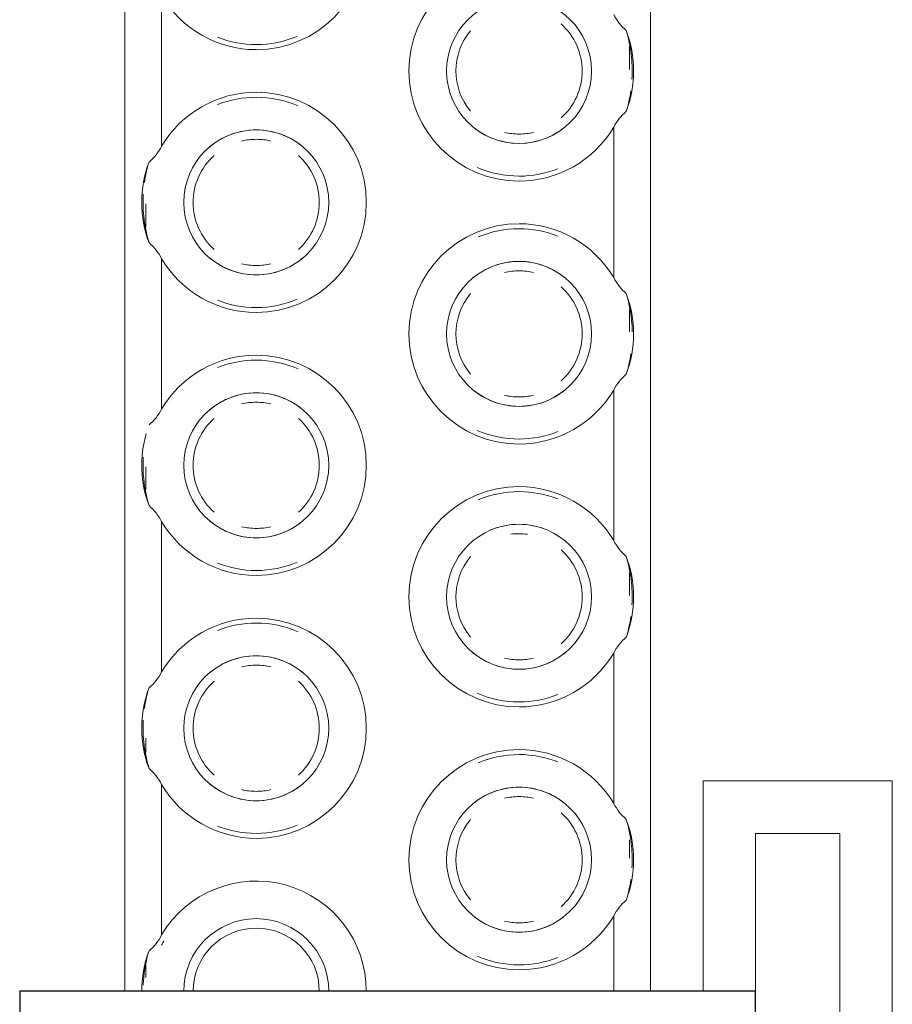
# Model space of a CAD drawing. Header units: millimetres. Extents: x 198345 to 441227, y -23587 to 80066.
# Tile 64 of 79: x 376432 to 376515, y 62374 to 62467. Entities that reach past the tile are written whole.
import ezdxf

# ---------------------------------------------------------------- set-up
doc = ezdxf.new("R2010")
doc.units = ezdxf.units.MM
doc.layers.add('CA_IMPORTY18', color=8, linetype='Continuous', lineweight=9)
doc.layers.add('CA_REZY', color=1, linetype='Continuous', lineweight=25)

# ---------------------------------------------------------------- blocks, each defined once
blk = doc.blocks.new('ocelová kce final - 11542_003_OK-HALA_TaO-2_ET_AciS_2025-05-29_upr_dwg-2597525-PŮDORYS _6_160 _ vestavek V9')
at = {"layer": 'CA_IMPORTY18', "color": 57}
for p, q in [((264645, 62775), (264645, 62375)), ((264645, 62775), (264645, 62375)), ((264695, 62375), (264695, 62775)), ((264695, 62375), (264695, 62775)), ((264648.5, 62469.646), (264648.5, 62455.354)), ((264693, 62462.634), (264693, 62464.81)), ((264693, 62462.634), (264693, 62464.81)), ((264693, 62462.634), (264693, 62464.81)), ((264693, 62462.634), (264693, 62464.81)), ((264693, 62462.634), (264693, 62464.81)), ((264693, 62462.634), (264693, 62464.81)), ((264693, 62462.634), (264693, 62464.81)), ((264691.5, 62442.854), (264691.5, 62457.146)), ((264647, 62447.69), (264647, 62449.866)), ((264647, 62447.69), (264647, 62449.866)), ((264647, 62447.69), (264647, 62449.866)), ((264647, 62447.69), (264647, 62449.866)), ((264647, 62447.69), (264647, 62449.866)), ((264647, 62447.69), (264647, 62449.866)), ((264647, 62447.69), (264647, 62449.866)), ((264648.5, 62444.646), (264648.5, 62430.354)), ((264693, 62437.68), (264693, 62439.81)), ((264693, 62437.68), (264693, 62439.81)), ((264693, 62437.68), (264693, 62439.81)), ((264693, 62437.68), (264693, 62439.81)), ((264693, 62437.68), (264693, 62439.81)), ((264693, 62437.68), (264693, 62439.81)), ((264693, 62437.68), (264693, 62439.81)), ((264691.5, 62417.854), (264691.5, 62432.146)), ((264647, 62422.69), (264647, 62424.866)), ((264647, 62422.69), (264647, 62424.866)), ((264647, 62422.69), (264647, 62424.866)), ((264647, 62422.69), (264647, 62424.866)), ((264647, 62422.69), (264647, 62424.866)), ((264647, 62422.69), (264647, 62424.866)), ((264647, 62422.69), (264647, 62424.866)), ((264648.5, 62419.646), (264648.5, 62405.354)), ((264693, 62412.634), (264693, 62414.81)), ((264693, 62412.634), (264693, 62414.81)), ((264693, 62412.634), (264693, 62414.81)), ((264693, 62412.634), (264693, 62414.81)), ((264693, 62412.634), (264693, 62414.81)), ((264693, 62412.634), (264693, 62414.81)), ((264693, 62412.634), (264693, 62414.81)), ((264691.5, 62392.854), (264691.5, 62407.146)), ((264647, 62397.69), (264647, 62399.045)), ((264647, 62397.69), (264647, 62399.045)), ((264647, 62397.69), (264647, 62399.045)), ((264647, 62397.69), (264647, 62399.045)), ((264647, 62397.69), (264647, 62399.045)), ((264647, 62397.69), (264647, 62399.045)), ((264647, 62397.69), (264647, 62399.045)), ((264648.5, 62394.646), (264648.5, 62380.354)), ((264699.999, 62395.001), (264699.999, 62375)), ((264718.001, 62395.001), (264699.999, 62395.001)), ((264718.001, 62349.519), (264718.001, 62395.001)), ((264705, 62390), (264705, 62375)), ((264705, 62390), (264713, 62390)), ((264713, 62370), (264713, 62390)), ((264693, 62387.634), (264693, 62389.386)), ((264693, 62387.634), (264693, 62389.386)), ((264693, 62387.634), (264693, 62389.386)), ((264693, 62387.634), (264693, 62389.386)), ((264693, 62387.634), (264693, 62389.386)), ((264693, 62387.634), (264693, 62389.386)), ((264693, 62387.634), (264693, 62389.386)), ((264691.5, 62375), (264691.5, 62382.146)), ((264647, 62376.311), (264647, 62377.493)), ((264647, 62376.311), (264647, 62377.493)), ((264647, 62376.311), (264647, 62377.493)), ((264647, 62376.311), (264647, 62377.493)), ((264647, 62376.311), (264647, 62377.493)), ((264647, 62376.311), (264647, 62377.493)), ((264647, 62376.311), (264647, 62377.493))]:
    blk.add_line(p, q, dxfattribs=at)
for centre, radius, start, end in [((264657.5, 62475), 10.472, 270, 90), ((264682.5, 62462.5), 10.472, 90, 270), ((264657.5, 62475), 10.472, 210.74808, 270), ((264682.5, 62462.5), 6.894, 90, 270), ((264682.5, 62462.5), 6.894, 270, 90), ((264682.5, 62462.5), 6, 140.39221, 219.5962), ((264682.5, 62462.5), 6, 140.39221, 219.5962), ((264682.5, 62462.5), 6, 140.39221, 219.5962), ((264682.5, 62462.5), 6, 140.39221, 219.5962), ((264682.5, 62462.5), 6, 140.39221, 219.5962), ((264682.5, 62462.5), 6, 140.39221, 219.5962), ((264682.5, 62462.5), 6, 140.39221, 219.5962), ((264682.5, 62462.5), 6, 311.88393, 48.12088), ((264682.5, 62462.5), 6, 311.88393, 48.12088), ((264682.5, 62462.5), 6, 311.88393, 48.12088), ((264682.5, 62462.5), 6, 311.88393, 48.12088), ((264682.5, 62462.5), 6, 311.88393, 48.12088), ((264682.5, 62462.5), 6, 311.88393, 48.12088), ((264682.5, 62462.5), 6, 311.88393, 48.12088), ((264682.5, 62462.5), 10.894, 339.39148, 20.60852), ((264657.5, 62475), 10, 248.3971, 270), ((264657.5, 62475), 10, 248.3971, 270), ((264657.5, 62475), 10, 248.3971, 270), ((264657.5, 62475), 10, 248.3971, 270), ((264657.5, 62475), 10, 248.3971, 270), ((264657.5, 62475), 10, 248.3971, 270), ((264657.5, 62475), 10, 248.3971, 270), ((264657.5, 62475), 10, 270, 292.89105), ((264657.5, 62475), 10, 270, 292.89105), ((264657.5, 62475), 10, 270, 292.89105), ((264657.5, 62475), 10, 270, 292.89105), ((264657.5, 62475), 10, 270, 292.89105), ((264657.5, 62475), 10, 270, 292.89105), ((264657.5, 62475), 10, 270, 292.89105), ((264657.5, 62450), 10.472, 90, 149.25192), ((264657.5, 62450), 10, 90, 111.55195), ((264657.5, 62450), 10, 90, 111.55195), ((264657.5, 62450), 10, 90, 111.55195), ((264657.5, 62450), 10, 90, 111.55195), ((264657.5, 62450), 10, 90, 111.55195), ((264657.5, 62450), 10, 90, 111.55195), ((264657.5, 62450), 10, 90, 111.55195), ((264657.5, 62450), 10.472, 270, 90), ((264657.5, 62450), 10, 66.58979, 90), ((264657.5, 62450), 10, 66.58979, 90), ((264657.5, 62450), 10, 66.58979, 90), ((264657.5, 62450), 10, 66.58979, 90), ((264657.5, 62450), 10, 66.58979, 90), ((264657.5, 62450), 10, 66.58979, 90), ((264657.5, 62450), 10, 66.58979, 90), ((264657.5, 62450), 6.894, 90, 270), ((264657.5, 62450), 6.894, 90, 130), ((264657.5, 62450), 6.894, 90, 130), ((264657.5, 62450), 6.894, 90, 130), ((264657.5, 62450), 6.894, 90, 130), ((264657.5, 62450), 6.894, 90, 130), ((264657.5, 62450), 6.894, 90, 130), ((264657.5, 62450), 6.894, 270, 90), ((264657.5, 62450), 6.894, 50, 90), ((264657.5, 62450), 6.894, 50, 90), ((264657.5, 62450), 6.894, 50, 90), ((264657.5, 62450), 6.894, 50, 90), ((264657.5, 62450), 6.894, 50, 90), ((264657.5, 62450), 6.894, 50, 90), ((264682.5, 62462.5), 6.894, 233.66624, 270), ((264682.5, 62462.5), 6.894, 233.66624, 270), ((264682.5, 62462.5), 6.894, 233.66624, 270), ((264682.5, 62462.5), 6.894, 233.66624, 270), ((264682.5, 62462.5), 6.894, 233.66624, 270), ((264682.5, 62462.5), 6.894, 233.66624, 270), ((264682.5, 62462.5), 10.472, 270, 329.25192), ((264682.5, 62462.5), 6.894, 270, 306.31982), ((264682.5, 62462.5), 6.894, 270, 306.31982), ((264682.5, 62462.5), 6.894, 270, 306.31982), ((264682.5, 62462.5), 6.894, 270, 306.31982), ((264682.5, 62462.5), 6.894, 270, 306.31982), ((264682.5, 62462.5), 6.894, 270, 306.31982), ((264657.5, 62450), 6, 90, 103.36241), ((264657.5, 62450), 6, 90, 103.36241), ((264657.5, 62450), 6, 90, 103.36241), ((264657.5, 62450), 6, 90, 103.36241), ((264657.5, 62450), 6, 90, 103.36241), ((264657.5, 62450), 6, 90, 103.36241), ((264657.5, 62450), 6, 90, 103.36241), ((264657.5, 62450), 6, 76.62838, 90), ((264657.5, 62450), 6, 76.62838, 90), ((264657.5, 62450), 6, 76.62838, 90), ((264657.5, 62450), 6, 76.62838, 90), ((264657.5, 62450), 6, 76.62838, 90), ((264657.5, 62450), 6, 76.62838, 90), ((264657.5, 62450), 6, 76.62838, 90), ((264682.5, 62462.5), 6, 256.62838, 270), ((264682.5, 62462.5), 6, 256.62838, 270), ((264682.5, 62462.5), 6, 256.62838, 270), ((264682.5, 62462.5), 6, 256.62838, 270), ((264682.5, 62462.5), 6, 256.62838, 270), ((264682.5, 62462.5), 6, 256.62838, 270), ((264682.5, 62462.5), 6, 256.62838, 270), ((264682.5, 62462.5), 6, 270, 283.36241), ((264682.5, 62462.5), 6, 270, 283.36241), ((264682.5, 62462.5), 6, 270, 283.36241), ((264682.5, 62462.5), 6, 270, 283.36241), ((264682.5, 62462.5), 6, 270, 283.36241), ((264682.5, 62462.5), 6, 270, 283.36241), ((264682.5, 62462.5), 6, 270, 283.36241), ((264657.5, 62450), 6, 131.88393, 228.12088), ((264657.5, 62450), 6, 131.88393, 228.12088), ((264657.5, 62450), 6, 131.88393, 228.12088), ((264657.5, 62450), 6, 131.88393, 228.12088), ((264657.5, 62450), 6, 131.88393, 228.12088), ((264657.5, 62450), 6, 131.88393, 228.12088), ((264657.5, 62450), 6, 131.88393, 228.12088), ((264657.5, 62450), 6, 311.88393, 48.12088), ((264657.5, 62450), 6, 311.88393, 48.12088), ((264657.5, 62450), 6, 311.88393, 48.12088), ((264657.5, 62450), 6, 311.88393, 48.12088), ((264657.5, 62450), 6, 311.88393, 48.12088), ((264657.5, 62450), 6, 311.88393, 48.12088), ((264657.5, 62450), 6, 311.88393, 48.12088), ((264657.5, 62450), 10.894, 159.39148, 200.60852), ((264682.5, 62462.5), 10, 246.54219, 270), ((264682.5, 62462.5), 10, 246.54219, 270), ((264682.5, 62462.5), 10, 246.54219, 270), ((264682.5, 62462.5), 10, 246.54219, 270), ((264682.5, 62462.5), 10, 246.54219, 270), ((264682.5, 62462.5), 10, 246.54219, 270), ((264682.5, 62462.5), 10, 246.54219, 270), ((264682.5, 62462.5), 10, 270, 291.57875), ((264682.5, 62462.5), 10, 270, 291.57875), ((264682.5, 62462.5), 10, 270, 291.57875), ((264682.5, 62462.5), 10, 270, 291.57875), ((264682.5, 62462.5), 10, 270, 291.57875), ((264682.5, 62462.5), 10, 270, 291.57875), ((264682.5, 62462.5), 10, 270, 291.57875), ((264682.5, 62437.5), 10.472, 90, 270), ((264682.5, 62437.5), 10, 90, 112.85649), ((264682.5, 62437.5), 10, 90, 112.85649), ((264682.5, 62437.5), 10, 90, 112.85649), ((264682.5, 62437.5), 10, 90, 112.85649), ((264682.5, 62437.5), 10, 90, 112.85649), ((264682.5, 62437.5), 10, 90, 112.85649), ((264682.5, 62437.5), 10, 90, 112.85649), ((264682.5, 62437.5), 10.472, 30.74808, 90), ((264682.5, 62437.5), 10, 68.42392, 90), ((264682.5, 62437.5), 10, 68.42392, 90), ((264682.5, 62437.5), 10, 68.42392, 90), ((264682.5, 62437.5), 10, 68.42392, 90), ((264682.5, 62437.5), 10, 68.42392, 90), ((264682.5, 62437.5), 10, 68.42392, 90), ((264682.5, 62437.5), 10, 68.42392, 90), ((264657.5, 62450), 6.894, 230, 270), ((264657.5, 62450), 6.894, 230, 270), ((264657.5, 62450), 6.894, 230, 270), ((264657.5, 62450), 6.894, 230, 270), ((264657.5, 62450), 6.894, 230, 270), ((264657.5, 62450), 6.894, 230, 270), ((264657.5, 62450), 6.894, 270, 310), ((264657.5, 62450), 6.894, 270, 310), ((264657.5, 62450), 6.894, 270, 310), ((264657.5, 62450), 6.894, 270, 310), ((264657.5, 62450), 6.894, 270, 310), ((264657.5, 62450), 6.894, 270, 310), ((264657.5, 62450), 10.472, 210.74808, 270), ((264657.5, 62450), 6, 256.62838, 270), ((264657.5, 62450), 6, 256.62838, 270), ((264657.5, 62450), 6, 256.62838, 270), ((264657.5, 62450), 6, 256.62838, 270), ((264657.5, 62450), 6, 256.62838, 270), ((264657.5, 62450), 6, 256.62838, 270), ((264657.5, 62450), 6, 256.62838, 270), ((264657.5, 62450), 6, 270, 283.36241), ((264657.5, 62450), 6, 270, 283.36241), ((264657.5, 62450), 6, 270, 283.36241), ((264657.5, 62450), 6, 270, 283.36241), ((264657.5, 62450), 6, 270, 283.36241), ((264657.5, 62450), 6, 270, 283.36241), ((264657.5, 62450), 6, 270, 283.36241), ((264682.5, 62437.5), 6.894, 90, 270), ((264682.5, 62437.5), 6.894, 90, 130), ((264682.5, 62437.5), 6.894, 90, 130), ((264682.5, 62437.5), 6.894, 90, 130), ((264682.5, 62437.5), 6.894, 90, 130), ((264682.5, 62437.5), 6.894, 90, 130), ((264682.5, 62437.5), 6.894, 90, 130), ((264682.5, 62437.5), 6.894, 270, 90), ((264682.5, 62437.5), 6.894, 50, 90), ((264682.5, 62437.5), 6.894, 50, 90), ((264682.5, 62437.5), 6.894, 50, 90), ((264682.5, 62437.5), 6.894, 50, 90), ((264682.5, 62437.5), 6.894, 50, 90), ((264682.5, 62437.5), 6.894, 50, 90), ((264682.5, 62437.5), 6, 90, 103.36241), ((264682.5, 62437.5), 6, 90, 103.36241), ((264682.5, 62437.5), 6, 90, 103.36241), ((264682.5, 62437.5), 6, 90, 103.36241), ((264682.5, 62437.5), 6, 90, 103.36241), ((264682.5, 62437.5), 6, 90, 103.36241), ((264682.5, 62437.5), 6, 90, 103.36241), ((264682.5, 62437.5), 6, 76.62838, 90), ((264682.5, 62437.5), 6, 76.62838, 90), ((264682.5, 62437.5), 6, 76.62838, 90), ((264682.5, 62437.5), 6, 76.62838, 90), ((264682.5, 62437.5), 6, 76.62838, 90), ((264682.5, 62437.5), 6, 76.62838, 90), ((264682.5, 62437.5), 6, 76.62838, 90), ((264682.5, 62437.5), 6, 311.88393, 48.12088), ((264682.5, 62437.5), 6, 311.88393, 48.12088), ((264682.5, 62437.5), 6, 311.88393, 48.12088), ((264682.5, 62437.5), 6, 311.88393, 48.12088), ((264682.5, 62437.5), 6, 311.88393, 48.12088), ((264682.5, 62437.5), 6, 311.88393, 48.12088), ((264682.5, 62437.5), 6, 311.88393, 48.12088), ((264682.5, 62437.5), 6, 140.39221, 219.5962), ((264682.5, 62437.5), 6, 140.39221, 219.5962), ((264682.5, 62437.5), 6, 140.39221, 219.5962), ((264682.5, 62437.5), 6, 140.39221, 219.5962), ((264682.5, 62437.5), 6, 140.39221, 219.5962), ((264682.5, 62437.5), 6, 140.39221, 219.5962), ((264682.5, 62437.5), 6, 140.39221, 219.5962), ((264682.5, 62437.5), 10.894, 339.39148, 20.60852), ((264657.5, 62450), 10, 248.3971, 270), ((264657.5, 62450), 10, 248.3971, 270), ((264657.5, 62450), 10, 248.3971, 270), ((264657.5, 62450), 10, 248.3971, 270), ((264657.5, 62450), 10, 248.3971, 270), ((264657.5, 62450), 10, 248.3971, 270), ((264657.5, 62450), 10, 248.3971, 270), ((264657.5, 62450), 10, 270, 292.89105), ((264657.5, 62450), 10, 270, 292.89105), ((264657.5, 62450), 10, 270, 292.89105), ((264657.5, 62450), 10, 270, 292.89105), ((264657.5, 62450), 10, 270, 292.89105), ((264657.5, 62450), 10, 270, 292.89105), ((264657.5, 62450), 10, 270, 292.89105), ((264657.5, 62425), 10.472, 90, 149.25192), ((264657.5, 62425), 10.472, 270, 90), ((264657.5, 62425), 10, 90, 111.55195), ((264657.5, 62425), 10, 90, 111.55195), ((264657.5, 62425), 10, 90, 111.55195), ((264657.5, 62425), 10, 90, 111.55195), ((264657.5, 62425), 10, 90, 111.55195), ((264657.5, 62425), 10, 90, 111.55195), ((264657.5, 62425), 10, 90, 111.55195), ((264657.5, 62425), 10, 66.58979, 90), ((264657.5, 62425), 10, 66.58979, 90), ((264657.5, 62425), 10, 66.58979, 90), ((264657.5, 62425), 10, 66.58979, 90), ((264657.5, 62425), 10, 66.58979, 90), ((264657.5, 62425), 10, 66.58979, 90), ((264657.5, 62425), 10, 66.58979, 90), ((264657.5, 62425), 6.894, 90, 270), ((264657.5, 62425), 6.894, 90, 130), ((264657.5, 62425), 6.894, 90, 130), ((264657.5, 62425), 6.894, 90, 130), ((264657.5, 62425), 6.894, 90, 130), ((264657.5, 62425), 6.894, 90, 130), ((264657.5, 62425), 6.894, 90, 130), ((264657.5, 62425), 6.894, 270, 90), ((264657.5, 62425), 6.894, 50, 90), ((264657.5, 62425), 6.894, 50, 90), ((264657.5, 62425), 6.894, 50, 90), ((264657.5, 62425), 6.894, 50, 90), ((264657.5, 62425), 6.894, 50, 90), ((264657.5, 62425), 6.894, 50, 90), ((264682.5, 62437.5), 6.894, 230, 270), ((264682.5, 62437.5), 6.894, 230, 270), ((264682.5, 62437.5), 6.894, 230, 270), ((264682.5, 62437.5), 6.894, 230, 270), ((264682.5, 62437.5), 6.894, 230, 270), ((264682.5, 62437.5), 6.894, 230, 270), ((264682.5, 62437.5), 6, 256.62838, 270), ((264682.5, 62437.5), 6, 256.62838, 270), ((264682.5, 62437.5), 6, 256.62838, 270), ((264682.5, 62437.5), 6, 256.62838, 270), ((264682.5, 62437.5), 6, 256.62838, 270), ((264682.5, 62437.5), 6, 256.62838, 270), ((264682.5, 62437.5), 6, 256.62838, 270), ((264682.5, 62437.5), 6.894, 270, 310), ((264682.5, 62437.5), 6.894, 270, 310), ((264682.5, 62437.5), 6.894, 270, 310), ((264682.5, 62437.5), 6.894, 270, 310), ((264682.5, 62437.5), 6.894, 270, 310), ((264682.5, 62437.5), 6.894, 270, 310), ((264682.5, 62437.5), 10.472, 270, 329.25192), ((264682.5, 62437.5), 6, 270, 283.36241), ((264682.5, 62437.5), 6, 270, 283.36241), ((264682.5, 62437.5), 6, 270, 283.36241), ((264682.5, 62437.5), 6, 270, 283.36241), ((264682.5, 62437.5), 6, 270, 283.36241), ((264682.5, 62437.5), 6, 270, 283.36241), ((264682.5, 62437.5), 6, 270, 283.36241), ((264657.5, 62425), 6, 90, 103.36241), ((264657.5, 62425), 6, 90, 103.36241), ((264657.5, 62425), 6, 90, 103.36241), ((264657.5, 62425), 6, 90, 103.36241), ((264657.5, 62425), 6, 90, 103.36241), ((264657.5, 62425), 6, 90, 103.36241), ((264657.5, 62425), 6, 90, 103.36241), ((264657.5, 62425), 6, 76.62838, 90), ((264657.5, 62425), 6, 76.62838, 90), ((264657.5, 62425), 6, 76.62838, 90), ((264657.5, 62425), 6, 76.62838, 90), ((264657.5, 62425), 6, 76.62838, 90), ((264657.5, 62425), 6, 76.62838, 90), ((264657.5, 62425), 6, 76.62838, 90), ((264657.5, 62425), 6, 131.88393, 228.12088), ((264657.5, 62425), 6, 131.88393, 228.12088), ((264657.5, 62425), 6, 131.88393, 228.12088), ((264657.5, 62425), 6, 131.88393, 228.12088), ((264657.5, 62425), 6, 131.88393, 228.12088), ((264657.5, 62425), 6, 131.88393, 228.12088), ((264657.5, 62425), 6, 131.88393, 228.12088), ((264657.5, 62425), 6, 311.88393, 48.12088), ((264657.5, 62425), 6, 311.88393, 48.12088), ((264657.5, 62425), 6, 311.88393, 48.12088), ((264657.5, 62425), 6, 311.88393, 48.12088), ((264657.5, 62425), 6, 311.88393, 48.12088), ((264657.5, 62425), 6, 311.88393, 48.12088), ((264657.5, 62425), 6, 311.88393, 48.12088), ((264657.5, 62425), 10.894, 163.80231, 200.60852), ((264682.5, 62437.5), 10, 246.54219, 270), ((264682.5, 62437.5), 10, 246.54219, 270), ((264682.5, 62437.5), 10, 246.54219, 270), ((264682.5, 62437.5), 10, 246.54219, 270), ((264682.5, 62437.5), 10, 246.54219, 270), ((264682.5, 62437.5), 10, 246.54219, 270), ((264682.5, 62437.5), 10, 246.54219, 270), ((264682.5, 62437.5), 10, 270, 291.57875), ((264682.5, 62437.5), 10, 270, 291.57875), ((264682.5, 62437.5), 10, 270, 291.57875), ((264682.5, 62437.5), 10, 270, 291.57875), ((264682.5, 62437.5), 10, 270, 291.57875), ((264682.5, 62437.5), 10, 270, 291.57875), ((264682.5, 62437.5), 10, 270, 291.57875), ((264682.5, 62412.5), 10.472, 90, 270), ((264682.5, 62412.5), 10, 90, 112.85649), ((264682.5, 62412.5), 10, 90, 112.85649), ((264682.5, 62412.5), 10, 90, 112.85649), ((264682.5, 62412.5), 10, 90, 112.85649), ((264682.5, 62412.5), 10, 90, 112.85649), ((264682.5, 62412.5), 10, 90, 112.85649), ((264682.5, 62412.5), 10, 90, 112.85649), ((264682.5, 62412.5), 10.472, 30.74808, 90), ((264682.5, 62412.5), 10, 68.42392, 90), ((264682.5, 62412.5), 10, 68.42392, 90), ((264682.5, 62412.5), 10, 68.42392, 90), ((264682.5, 62412.5), 10, 68.42392, 90), ((264682.5, 62412.5), 10, 68.42392, 90), ((264682.5, 62412.5), 10, 68.42392, 90), ((264682.5, 62412.5), 10, 68.42392, 90), ((264657.5, 62425), 10.472, 210.74808, 270), ((264657.5, 62425), 6.894, 230, 270), ((264657.5, 62425), 6.894, 230, 270), ((264657.5, 62425), 6.894, 230, 270), ((264657.5, 62425), 6.894, 230, 270), ((264657.5, 62425), 6.894, 230, 270), ((264657.5, 62425), 6.894, 230, 270), ((264657.5, 62425), 6.894, 270, 310), ((264657.5, 62425), 6.894, 270, 310), ((264657.5, 62425), 6.894, 270, 310), ((264657.5, 62425), 6.894, 270, 310), ((264657.5, 62425), 6.894, 270, 310), ((264657.5, 62425), 6.894, 270, 310), ((264682.5, 62412.5), 6.894, 90, 270), ((264682.5, 62412.5), 6.894, 90, 110), ((264682.5, 62412.5), 6.894, 90, 110), ((264682.5, 62412.5), 6.894, 90, 110), ((264682.5, 62412.5), 6.894, 90, 110), ((264682.5, 62412.5), 6.894, 90, 110), ((264682.5, 62412.5), 6.894, 90, 110), ((264682.5, 62412.5), 6.894, 270, 90), ((264682.5, 62412.5), 6.894, 70, 90), ((264682.5, 62412.5), 6.894, 70, 90), ((264682.5, 62412.5), 6.894, 70, 90), ((264682.5, 62412.5), 6.894, 70, 90), ((264682.5, 62412.5), 6.894, 70, 90), ((264682.5, 62412.5), 6.894, 70, 90), ((264657.5, 62425), 6, 256.62838, 270), ((264657.5, 62425), 6, 256.62838, 270), ((264657.5, 62425), 6, 256.62838, 270), ((264657.5, 62425), 6, 256.62838, 270), ((264657.5, 62425), 6, 256.62838, 270), ((264657.5, 62425), 6, 256.62838, 270), ((264657.5, 62425), 6, 256.62838, 270), ((264657.5, 62425), 6, 270, 283.36241), ((264657.5, 62425), 6, 270, 283.36241), ((264657.5, 62425), 6, 270, 283.36241), ((264657.5, 62425), 6, 270, 283.36241), ((264657.5, 62425), 6, 270, 283.36241), ((264657.5, 62425), 6, 270, 283.36241), ((264657.5, 62425), 6, 270, 283.36241), ((264682.5, 62412.5), 6, 90, 97.59939), ((264682.5, 62412.5), 6, 90, 97.59939), ((264682.5, 62412.5), 6, 90, 97.59939), ((264682.5, 62412.5), 6, 90, 97.59939), ((264682.5, 62412.5), 6, 90, 97.59939), ((264682.5, 62412.5), 6, 90, 97.59939), ((264682.5, 62412.5), 6, 90, 97.59939), ((264682.5, 62412.5), 6, 82.39172, 90), ((264682.5, 62412.5), 6, 82.39172, 90), ((264682.5, 62412.5), 6, 82.39172, 90), ((264682.5, 62412.5), 6, 82.39172, 90), ((264682.5, 62412.5), 6, 82.39172, 90), ((264682.5, 62412.5), 6, 82.39172, 90), ((264682.5, 62412.5), 6, 82.39172, 90), ((264682.5, 62412.5), 6, 311.88393, 48.12088), ((264682.5, 62412.5), 6, 311.88393, 48.12088), ((264682.5, 62412.5), 6, 311.88393, 48.12088), ((264682.5, 62412.5), 6, 311.88393, 48.12088), ((264682.5, 62412.5), 6, 311.88393, 48.12088), ((264682.5, 62412.5), 6, 311.88393, 48.12088), ((264682.5, 62412.5), 6, 311.88393, 48.12088), ((264657.5, 62425), 10, 248.3971, 270), ((264657.5, 62425), 10, 248.3971, 270), ((264657.5, 62425), 10, 248.3971, 270), ((264657.5, 62425), 10, 248.3971, 270), ((264657.5, 62425), 10, 248.3971, 270), ((264657.5, 62425), 10, 248.3971, 270), ((264657.5, 62425), 10, 248.3971, 270), ((264657.5, 62425), 10, 270, 292.89105), ((264657.5, 62425), 10, 270, 292.89105), ((264657.5, 62425), 10, 270, 292.89105), ((264657.5, 62425), 10, 270, 292.89105), ((264657.5, 62425), 10, 270, 292.89105), ((264657.5, 62425), 10, 270, 292.89105), ((264657.5, 62425), 10, 270, 292.89105), ((264682.5, 62412.5), 6, 140.39221, 219.5962), ((264682.5, 62412.5), 6, 140.39221, 219.5962), ((264682.5, 62412.5), 6, 140.39221, 219.5962), ((264682.5, 62412.5), 6, 140.39221, 219.5962), ((264682.5, 62412.5), 6, 140.39221, 219.5962), ((264682.5, 62412.5), 6, 140.39221, 219.5962), ((264682.5, 62412.5), 6, 140.39221, 219.5962), ((264682.5, 62412.5), 10.894, 339.59834, 20.60852), ((264657.5, 62400), 10.472, 90, 149.25192), ((264657.5, 62400), 10.472, 270, 90), ((264657.5, 62400), 10, 90, 111.55195), ((264657.5, 62400), 10, 90, 111.55195), ((264657.5, 62400), 10, 90, 111.55195), ((264657.5, 62400), 10, 90, 111.55195), ((264657.5, 62400), 10, 90, 111.55195), ((264657.5, 62400), 10, 90, 111.55195), ((264657.5, 62400), 10, 90, 111.55195), ((264657.5, 62400), 10, 66.58979, 90), ((264657.5, 62400), 10, 66.58979, 90), ((264657.5, 62400), 10, 66.58979, 90), ((264657.5, 62400), 10, 66.58979, 90), ((264657.5, 62400), 10, 66.58979, 90), ((264657.5, 62400), 10, 66.58979, 90), ((264657.5, 62400), 10, 66.58979, 90), ((264682.5, 62412.5), 6.894, 230, 270), ((264682.5, 62412.5), 6.894, 230, 270), ((264682.5, 62412.5), 6.894, 230, 270), ((264682.5, 62412.5), 6.894, 230, 270), ((264682.5, 62412.5), 6.894, 230, 270), ((264682.5, 62412.5), 6.894, 230, 270), ((264682.5, 62412.5), 6.894, 270, 310), ((264682.5, 62412.5), 6.894, 270, 310), ((264682.5, 62412.5), 6.894, 270, 310), ((264682.5, 62412.5), 6.894, 270, 310), ((264682.5, 62412.5), 6.894, 270, 310), ((264682.5, 62412.5), 6.894, 270, 310), ((264657.5, 62400), 6.894, 90, 270), ((264657.5, 62400), 6.894, 90, 130), ((264657.5, 62400), 6.894, 90, 130), ((264657.5, 62400), 6.894, 90, 130), ((264657.5, 62400), 6.894, 90, 130), ((264657.5, 62400), 6.894, 90, 130), ((264657.5, 62400), 6.894, 90, 130), ((264657.5, 62400), 6.894, 270, 90), ((264657.5, 62400), 6.894, 50, 90), ((264657.5, 62400), 6.894, 50, 90), ((264657.5, 62400), 6.894, 50, 90), ((264657.5, 62400), 6.894, 50, 90), ((264657.5, 62400), 6.894, 50, 90), ((264657.5, 62400), 6.894, 50, 90), ((264682.5, 62412.5), 6, 256.62838, 270), ((264682.5, 62412.5), 6, 256.62838, 270), ((264682.5, 62412.5), 6, 256.62838, 270), ((264682.5, 62412.5), 6, 256.62838, 270), ((264682.5, 62412.5), 6, 256.62838, 270), ((264682.5, 62412.5), 6, 256.62838, 270), ((264682.5, 62412.5), 6, 256.62838, 270), ((264682.5, 62412.5), 10.472, 270, 329.25192), ((264682.5, 62412.5), 6, 270, 283.36241), ((264682.5, 62412.5), 6, 270, 283.36241), ((264682.5, 62412.5), 6, 270, 283.36241), ((264682.5, 62412.5), 6, 270, 283.36241), ((264682.5, 62412.5), 6, 270, 283.36241), ((264682.5, 62412.5), 6, 270, 283.36241), ((264682.5, 62412.5), 6, 270, 283.36241), ((264657.5, 62400), 6, 90, 103.36241), ((264657.5, 62400), 6, 90, 103.36241), ((264657.5, 62400), 6, 90, 103.36241), ((264657.5, 62400), 6, 90, 103.36241), ((264657.5, 62400), 6, 90, 103.36241), ((264657.5, 62400), 6, 90, 103.36241), ((264657.5, 62400), 6, 90, 103.36241), ((264657.5, 62400), 6, 76.62838, 90), ((264657.5, 62400), 6, 76.62838, 90), ((264657.5, 62400), 6, 76.62838, 90), ((264657.5, 62400), 6, 76.62838, 90), ((264657.5, 62400), 6, 76.62838, 90), ((264657.5, 62400), 6, 76.62838, 90), ((264657.5, 62400), 6, 76.62838, 90), ((264657.5, 62400), 6, 131.88393, 228.12088), ((264657.5, 62400), 6, 131.88393, 228.12088), ((264657.5, 62400), 6, 131.88393, 228.12088), ((264657.5, 62400), 6, 131.88393, 228.12088), ((264657.5, 62400), 6, 131.88393, 228.12088), ((264657.5, 62400), 6, 131.88393, 228.12088), ((264657.5, 62400), 6, 131.88393, 228.12088), ((264657.5, 62400), 6, 311.88393, 48.12088), ((264657.5, 62400), 6, 311.88393, 48.12088), ((264657.5, 62400), 6, 311.88393, 48.12088), ((264657.5, 62400), 6, 311.88393, 48.12088), ((264657.5, 62400), 6, 311.88393, 48.12088), ((264657.5, 62400), 6, 311.88393, 48.12088), ((264657.5, 62400), 6, 311.88393, 48.12088), ((264657.5, 62400), 10.894, 159.39148, 200.60852), ((264682.5, 62412.5), 10, 246.54219, 270), ((264682.5, 62412.5), 10, 246.54219, 270), ((264682.5, 62412.5), 10, 246.54219, 270), ((264682.5, 62412.5), 10, 246.54219, 270), ((264682.5, 62412.5), 10, 246.54219, 270), ((264682.5, 62412.5), 10, 246.54219, 270), ((264682.5, 62412.5), 10, 246.54219, 270), ((264682.5, 62412.5), 10, 270, 291.57875), ((264682.5, 62412.5), 10, 270, 291.57875), ((264682.5, 62412.5), 10, 270, 291.57875), ((264682.5, 62412.5), 10, 270, 291.57875), ((264682.5, 62412.5), 10, 270, 291.57875), ((264682.5, 62412.5), 10, 270, 291.57875), ((264682.5, 62412.5), 10, 270, 291.57875), ((264682.5, 62387.5), 10.472, 90, 270), ((264682.5, 62387.5), 10.472, 30.74808, 90), ((264682.5, 62387.5), 10, 90, 112.85649), ((264682.5, 62387.5), 10, 90, 112.85649), ((264682.5, 62387.5), 10, 90, 112.85649), ((264682.5, 62387.5), 10, 90, 112.85649), ((264682.5, 62387.5), 10, 90, 112.85649), ((264682.5, 62387.5), 10, 90, 112.85649), ((264682.5, 62387.5), 10, 90, 112.85649), ((264682.5, 62387.5), 10, 68.42392, 90), ((264682.5, 62387.5), 10, 68.42392, 90), ((264682.5, 62387.5), 10, 68.42392, 90), ((264682.5, 62387.5), 10, 68.42392, 90), ((264682.5, 62387.5), 10, 68.42392, 90), ((264682.5, 62387.5), 10, 68.42392, 90), ((264682.5, 62387.5), 10, 68.42392, 90), ((264657.5, 62400), 10.472, 210.74808, 270), ((264657.5, 62400), 6.894, 230, 270), ((264657.5, 62400), 6.894, 230, 270), ((264657.5, 62400), 6.894, 230, 270), ((264657.5, 62400), 6.894, 230, 270), ((264657.5, 62400), 6.894, 230, 270), ((264657.5, 62400), 6.894, 230, 270), ((264657.5, 62400), 6, 256.62838, 270), ((264657.5, 62400), 6, 256.62838, 270), ((264657.5, 62400), 6, 256.62838, 270), ((264657.5, 62400), 6, 256.62838, 270), ((264657.5, 62400), 6, 256.62838, 270), ((264657.5, 62400), 6, 256.62838, 270), ((264657.5, 62400), 6, 256.62838, 270), ((264657.5, 62400), 6.894, 270, 310), ((264657.5, 62400), 6.894, 270, 310), ((264657.5, 62400), 6.894, 270, 310), ((264657.5, 62400), 6.894, 270, 310), ((264657.5, 62400), 6.894, 270, 310), ((264657.5, 62400), 6.894, 270, 310), ((264657.5, 62400), 6, 270, 283.36241), ((264657.5, 62400), 6, 270, 283.36241), ((264657.5, 62400), 6, 270, 283.36241), ((264657.5, 62400), 6, 270, 283.36241), ((264657.5, 62400), 6, 270, 283.36241), ((264657.5, 62400), 6, 270, 283.36241), ((264657.5, 62400), 6, 270, 283.36241), ((264682.5, 62387.5), 6.894, 90, 270), ((264682.5, 62387.5), 6.894, 90, 130), ((264682.5, 62387.5), 6.894, 90, 130), ((264682.5, 62387.5), 6.894, 90, 130), ((264682.5, 62387.5), 6.894, 90, 130), ((264682.5, 62387.5), 6.894, 90, 130), ((264682.5, 62387.5), 6.894, 90, 130), ((264682.5, 62387.5), 6.894, 270, 90), ((264682.5, 62387.5), 6.894, 50, 90), ((264682.5, 62387.5), 6.894, 50, 90), ((264682.5, 62387.5), 6.894, 50, 90), ((264682.5, 62387.5), 6.894, 50, 90), ((264682.5, 62387.5), 6.894, 50, 90), ((264682.5, 62387.5), 6.894, 50, 90), ((264682.5, 62387.5), 6, 90, 103.36241), ((264682.5, 62387.5), 6, 90, 103.36241), ((264682.5, 62387.5), 6, 90, 103.36241), ((264682.5, 62387.5), 6, 90, 103.36241), ((264682.5, 62387.5), 6, 90, 103.36241), ((264682.5, 62387.5), 6, 90, 103.36241), ((264682.5, 62387.5), 6, 90, 103.36241), ((264682.5, 62387.5), 6, 76.62838, 90), ((264682.5, 62387.5), 6, 76.62838, 90), ((264682.5, 62387.5), 6, 76.62838, 90), ((264682.5, 62387.5), 6, 76.62838, 90), ((264682.5, 62387.5), 6, 76.62838, 90), ((264682.5, 62387.5), 6, 76.62838, 90), ((264682.5, 62387.5), 6, 76.62838, 90), ((264682.5, 62387.5), 6, 140.39221, 219.5962), ((264682.5, 62387.5), 6, 140.39221, 219.5962), ((264682.5, 62387.5), 6, 140.39221, 219.5962), ((264682.5, 62387.5), 6, 140.39221, 219.5962), ((264682.5, 62387.5), 6, 140.39221, 219.5962), ((264682.5, 62387.5), 6, 140.39221, 219.5962), ((264682.5, 62387.5), 6, 140.39221, 219.5962), ((264682.5, 62387.5), 6, 311.88393, 48.12088), ((264682.5, 62387.5), 6, 311.88393, 48.12088), ((264682.5, 62387.5), 6, 311.88393, 48.12088), ((264682.5, 62387.5), 6, 311.88393, 48.12088), ((264682.5, 62387.5), 6, 311.88393, 48.12088), ((264682.5, 62387.5), 6, 311.88393, 48.12088), ((264682.5, 62387.5), 6, 311.88393, 48.12088), ((264682.5, 62387.5), 10.894, 339.39148, 20.60852), ((264657.5, 62400), 10, 248.3971, 270), ((264657.5, 62400), 10, 248.3971, 270), ((264657.5, 62400), 10, 248.3971, 270), ((264657.5, 62400), 10, 248.3971, 270), ((264657.5, 62400), 10, 248.3971, 270), ((264657.5, 62400), 10, 248.3971, 270), ((264657.5, 62400), 10, 248.3971, 270), ((264657.5, 62400), 10, 270, 292.89105), ((264657.5, 62400), 10, 270, 292.89105), ((264657.5, 62400), 10, 270, 292.89105), ((264657.5, 62400), 10, 270, 292.89105), ((264657.5, 62400), 10, 270, 292.89105), ((264657.5, 62400), 10, 270, 292.89105), ((264657.5, 62400), 10, 270, 292.89105), ((264657.5, 62375), 10.472, 0, 149.25192), ((264682.5, 62387.5), 6.894, 230, 270), ((264682.5, 62387.5), 6.894, 230, 270), ((264682.5, 62387.5), 6.894, 230, 270), ((264682.5, 62387.5), 6.894, 230, 270), ((264682.5, 62387.5), 6.894, 230, 270), ((264682.5, 62387.5), 6.894, 230, 270), ((264682.5, 62387.5), 6.894, 270, 310), ((264682.5, 62387.5), 6.894, 270, 310), ((264682.5, 62387.5), 6.894, 270, 310), ((264682.5, 62387.5), 6.894, 270, 310), ((264682.5, 62387.5), 6.894, 270, 310), ((264682.5, 62387.5), 6.894, 270, 310), ((264682.5, 62387.5), 10.472, 270, 329.25192), ((264657.5, 62375), 6.894, 0, 180), ((264657.5, 62375), 6, 0, 180), ((264657.5, 62375), 6, 0, 180), ((264657.5, 62375), 6, 0, 180), ((264657.5, 62375), 6, 0, 180), ((264657.5, 62375), 6, 0, 180), ((264657.5, 62375), 6, 0, 180), ((264657.5, 62375), 6, 0, 180), ((264682.5, 62387.5), 6, 256.62838, 270), ((264682.5, 62387.5), 6, 256.62838, 270), ((264682.5, 62387.5), 6, 256.62838, 270), ((264682.5, 62387.5), 6, 256.62838, 270), ((264682.5, 62387.5), 6, 256.62838, 270), ((264682.5, 62387.5), 6, 256.62838, 270), ((264682.5, 62387.5), 6, 256.62838, 270), ((264682.5, 62387.5), 6, 270, 283.36241), ((264682.5, 62387.5), 6, 270, 283.36241), ((264682.5, 62387.5), 6, 270, 283.36241), ((264682.5, 62387.5), 6, 270, 283.36241), ((264682.5, 62387.5), 6, 270, 283.36241), ((264682.5, 62387.5), 6, 270, 283.36241), ((264682.5, 62387.5), 6, 270, 283.36241), ((264657.5, 62375), 10, 151.32165, 154.15807), ((264657.5, 62375), 10, 151.32165, 154.15807), ((264657.5, 62375), 10, 151.32165, 154.15807), ((264657.5, 62375), 10, 151.32165, 154.15807), ((264657.5, 62375), 10, 151.32165, 154.15807), ((264657.5, 62375), 10, 151.32165, 154.15807), ((264657.5, 62375), 10, 151.32165, 154.15807), ((264657.5, 62375), 10.894, 159.39148, 180), ((264682.5, 62387.5), 10, 246.54219, 270), ((264682.5, 62387.5), 10, 246.54219, 270), ((264682.5, 62387.5), 10, 246.54219, 270), ((264682.5, 62387.5), 10, 246.54219, 270), ((264682.5, 62387.5), 10, 246.54219, 270), ((264682.5, 62387.5), 10, 246.54219, 270), ((264682.5, 62387.5), 10, 246.54219, 270), ((264682.5, 62387.5), 10, 270, 291.57875), ((264682.5, 62387.5), 10, 270, 291.57875), ((264682.5, 62387.5), 10, 270, 291.57875), ((264682.5, 62387.5), 10, 270, 291.57875), ((264682.5, 62387.5), 10, 270, 291.57875), ((264682.5, 62387.5), 10, 270, 291.57875), ((264682.5, 62387.5), 10, 270, 291.57875)]:
    blk.add_arc(centre, radius, start, end, dxfattribs=at)
for points in [[(264692.697, 62466.335), (264692.449, 62466.549), (264692.009, 62467.009), (264691.66, 62467.553), (264691.5, 62467.854)], [(264693.201, 62463.797), (264693.266, 62463.11), (264693.279, 62462.412), (264693.24, 62461.721)], [(264693.201, 62463.797), (264693.266, 62463.11), (264693.279, 62462.412), (264693.24, 62461.721)], [(264693.201, 62463.797), (264693.266, 62463.11), (264693.279, 62462.412), (264693.24, 62461.721)], [(264693.201, 62463.797), (264693.266, 62463.11), (264693.279, 62462.412), (264693.24, 62461.721)], [(264693.201, 62463.797), (264693.266, 62463.11), (264693.279, 62462.412), (264693.24, 62461.721)], [(264693.201, 62463.797), (264693.266, 62463.11), (264693.279, 62462.412), (264693.24, 62461.721)], [(264693.132, 62460.61), (264693.04, 62459.954), (264692.898, 62459.308), (264692.697, 62458.665)], [(264691.5, 62457.146), (264691.659, 62457.446), (264692.008, 62457.989), (264692.448, 62458.449), (264692.697, 62458.665)], [(264647.303, 62453.835), (264647.543, 62454.046), (264647.993, 62454.511), (264648.349, 62455.059), (264648.5, 62455.354)], [(264646.868, 62451.89), (264646.96, 62452.546), (264647.102, 62453.192), (264647.303, 62453.835)], [(264646.799, 62448.703), (264646.734, 62449.39), (264646.721, 62450.088), (264646.76, 62450.779)], [(264646.799, 62448.703), (264646.734, 62449.39), (264646.721, 62450.088), (264646.76, 62450.779)], [(264646.799, 62448.703), (264646.734, 62449.39), (264646.721, 62450.088), (264646.76, 62450.779)], [(264646.799, 62448.703), (264646.734, 62449.39), (264646.721, 62450.088), (264646.76, 62450.779)], [(264646.799, 62448.703), (264646.734, 62449.39), (264646.721, 62450.088), (264646.76, 62450.779)], [(264646.799, 62448.703), (264646.734, 62449.39), (264646.721, 62450.088), (264646.76, 62450.779)], [(264648.5, 62444.646), (264648.348, 62444.942), (264647.991, 62445.491), (264647.542, 62445.955), (264647.303, 62446.165)], [(264692.697, 62441.335), (264692.449, 62441.549), (264692.009, 62442.009), (264691.66, 62442.553), (264691.5, 62442.854)], [(264693.132, 62435.61), (264693.04, 62434.954), (264692.898, 62434.308), (264692.697, 62433.665)], [(264691.5, 62432.146), (264691.659, 62432.446), (264692.008, 62432.989), (264692.448, 62433.449), (264692.697, 62433.665)], [(264647.303, 62428.835), (264647.543, 62429.046), (264647.993, 62429.511), (264648.349, 62430.059), (264648.5, 62430.354)], [(264646.799, 62423.703), (264646.734, 62424.39), (264646.721, 62425.088), (264646.76, 62425.779)], [(264646.799, 62423.703), (264646.734, 62424.39), (264646.721, 62425.088), (264646.76, 62425.779)], [(264646.799, 62423.703), (264646.734, 62424.39), (264646.721, 62425.088), (264646.76, 62425.779)], [(264646.799, 62423.703), (264646.734, 62424.39), (264646.721, 62425.088), (264646.76, 62425.779)], [(264646.799, 62423.703), (264646.734, 62424.39), (264646.721, 62425.088), (264646.76, 62425.779)], [(264646.799, 62423.703), (264646.734, 62424.39), (264646.721, 62425.088), (264646.76, 62425.779)], [(264648.5, 62419.646), (264648.348, 62419.942), (264647.991, 62420.491), (264647.542, 62420.955), (264647.303, 62421.165)], [(264692.697, 62416.335), (264692.449, 62416.549), (264692.009, 62417.009), (264691.66, 62417.553), (264691.5, 62417.854)], [(264693.201, 62413.797), (264693.266, 62413.11), (264693.279, 62412.412), (264693.24, 62411.721)], [(264693.201, 62413.797), (264693.266, 62413.11), (264693.279, 62412.412), (264693.24, 62411.721)], [(264693.201, 62413.797), (264693.266, 62413.11), (264693.279, 62412.412), (264693.24, 62411.721)], [(264693.201, 62413.797), (264693.266, 62413.11), (264693.279, 62412.412), (264693.24, 62411.721)], [(264693.201, 62413.797), (264693.266, 62413.11), (264693.279, 62412.412), (264693.24, 62411.721)], [(264693.201, 62413.797), (264693.266, 62413.11), (264693.279, 62412.412), (264693.24, 62411.721)], [(264693.132, 62410.61), (264693.04, 62409.954), (264692.898, 62409.308), (264692.697, 62408.665)], [(264691.5, 62407.146), (264691.659, 62407.446), (264692.008, 62407.989), (264692.448, 62408.449), (264692.697, 62408.665)], [(264647.303, 62403.835), (264647.543, 62404.046), (264647.993, 62404.511), (264648.349, 62405.059), (264648.5, 62405.354)], [(264646.868, 62401.89), (264646.96, 62402.546), (264647.102, 62403.192), (264647.303, 62403.835)], [(264646.771, 62399.043), (264646.731, 62399.619), (264646.728, 62400.202), (264646.76, 62400.779)], [(264646.771, 62399.043), (264646.731, 62399.619), (264646.728, 62400.202), (264646.76, 62400.779)], [(264646.771, 62399.043), (264646.731, 62399.619), (264646.728, 62400.202), (264646.76, 62400.779)], [(264646.771, 62399.043), (264646.731, 62399.619), (264646.728, 62400.202), (264646.76, 62400.779)], [(264646.771, 62399.043), (264646.731, 62399.619), (264646.728, 62400.202), (264646.76, 62400.779)], [(264646.771, 62399.043), (264646.731, 62399.619), (264646.728, 62400.202), (264646.76, 62400.779)], [(264648.5, 62394.646), (264648.348, 62394.942), (264647.991, 62395.491), (264647.542, 62395.955), (264647.303, 62396.165)], [(264692.697, 62391.335), (264692.449, 62391.549), (264692.009, 62392.009), (264691.66, 62392.553), (264691.5, 62392.854)], [(264693.201, 62388.797), (264693.266, 62388.11), (264693.279, 62387.412), (264693.24, 62386.721)], [(264693.201, 62388.797), (264693.266, 62388.11), (264693.279, 62387.412), (264693.24, 62386.721)], [(264693.201, 62388.797), (264693.266, 62388.11), (264693.279, 62387.412), (264693.24, 62386.721)], [(264693.201, 62388.797), (264693.266, 62388.11), (264693.279, 62387.412), (264693.24, 62386.721)], [(264693.201, 62388.797), (264693.266, 62388.11), (264693.279, 62387.412), (264693.24, 62386.721)], [(264693.201, 62388.797), (264693.266, 62388.11), (264693.279, 62387.412), (264693.24, 62386.721)], [(264693.132, 62385.61), (264693.04, 62384.954), (264692.898, 62384.308), (264692.697, 62383.665)], [(264691.5, 62382.146), (264691.659, 62382.446), (264692.008, 62382.989), (264692.448, 62383.449), (264692.697, 62383.665)], [(264691.5, 62382.146), (264691.659, 62382.446), (264691.833, 62382.718), (264692.031, 62382.969)], [(264691.5, 62382.146), (264691.659, 62382.446), (264691.833, 62382.718), (264692.031, 62382.969)], [(264691.5, 62382.146), (264691.659, 62382.446), (264691.833, 62382.718), (264692.031, 62382.969)], [(264691.5, 62382.146), (264691.659, 62382.446), (264691.833, 62382.718), (264692.031, 62382.969)], [(264691.5, 62382.146), (264691.659, 62382.446), (264691.833, 62382.718), (264692.031, 62382.969)], [(264691.5, 62382.146), (264691.659, 62382.446), (264691.833, 62382.718), (264692.031, 62382.969)], [(264647.303, 62378.835), (264647.543, 62379.046), (264647.993, 62379.511), (264648.349, 62380.059), (264648.5, 62380.354)], [(264646.75, 62375.581), (264646.77, 62376.04), (264646.811, 62376.494), (264646.876, 62376.943)], [(264646.75, 62375.581), (264646.77, 62376.04), (264646.811, 62376.494), (264646.876, 62376.943)], [(264646.75, 62375.581), (264646.77, 62376.04), (264646.811, 62376.494), (264646.876, 62376.943)], [(264646.75, 62375.581), (264646.77, 62376.04), (264646.811, 62376.494), (264646.876, 62376.943)], [(264646.75, 62375.581), (264646.77, 62376.04), (264646.811, 62376.494), (264646.876, 62376.943)], [(264646.75, 62375.581), (264646.77, 62376.04), (264646.811, 62376.494), (264646.876, 62376.943)]]:
    blk.add_open_spline(points, degree=3, dxfattribs=at)
for points, knots in [([(264692.697, 62466.335), (264692.958, 62465.499), (264693.25, 62463.985), (264693.279, 62462.412), (264693.24, 62461.721)], [0, 0, 0, 0, 0.3333333, 0.599452, 0.599452, 0.599452, 0.599452]), ([(264647.303, 62446.165), (264647.042, 62447.001), (264646.75, 62448.515), (264646.721, 62450.088), (264646.76, 62450.779)], [0, 0, 0, 0, 0.3333333, 0.5994517, 0.5994517, 0.5994517, 0.5994517]), ([(264692.697, 62441.335), (264692.958, 62440.499), (264693.19, 62439.295), (264693.256, 62438.054), (264693.261, 62437.681)], [0, 0, 0, 0, 0.3333333, 0.4765829, 0.4765829, 0.4765829, 0.4765829]), ([(264647.303, 62421.165), (264647.042, 62422.001), (264646.75, 62423.515), (264646.721, 62425.088), (264646.76, 62425.779)], [0, 0, 0, 0, 0.3333333, 0.5994517, 0.5994517, 0.5994517, 0.5994517]), ([(264692.697, 62416.335), (264692.958, 62415.499), (264693.25, 62413.985), (264693.279, 62412.412), (264693.24, 62411.721)], [0, 0, 0, 0, 0.3333333, 0.599452, 0.599452, 0.599452, 0.599452]), ([(264647.303, 62396.165), (264647.042, 62397.001), (264646.75, 62398.515), (264646.721, 62400.088), (264646.76, 62400.779)], [0, 0, 0, 0, 0.3333333, 0.5994517, 0.5994517, 0.5994517, 0.5994517]), ([(264692.697, 62391.335), (264692.958, 62390.499), (264693.25, 62388.985), (264693.279, 62387.412), (264693.24, 62386.721)], [0, 0, 0, 0, 0.3333333, 0.599452, 0.599452, 0.599452, 0.599452]), ([(264646.75, 62375.581), (264646.77, 62376.04), (264646.87, 62377.139), (264647.108, 62378.213), (264647.303, 62378.835)], [0.1481454, 0.1481454, 0.1481454, 0.1481454, 0.5, 1, 1, 1, 1])]:
    blk.add_open_spline(points, degree=3, knots=knots, dxfattribs=at)
at = {"layer": 'CA_REZY'}
for p, q in [((264705, 62375), (264635, 62375)), ((264635, 62375), (264635, 62372.5)), ((264705, 62305), (264705, 62375))]:
    blk.add_line(p, q, dxfattribs=at)
blk = doc.blocks.new('ocelová kce final - ocelová kce final-2597615-PŮDORYS _6_160 _ vestavek V9')
blk.add_blockref('ocelová kce final - 11542_003_OK-HALA_TaO-2_ET_AciS_2025-05-29_upr_dwg-2597525-PŮDORYS _6_160 _ vestavek V9', (0, 0))

msp = doc.modelspace()

# ---------------------------------------------------------------- block references
at = {"layer": 'CA_IMPORTY18', "color": 57}
msp.add_blockref('ocelová kce final - ocelová kce final-2597615-PŮDORYS _6_160 _ vestavek V9', (111796.82, 0), dxfattribs=at)

doc.saveas('drawing.dxf')
